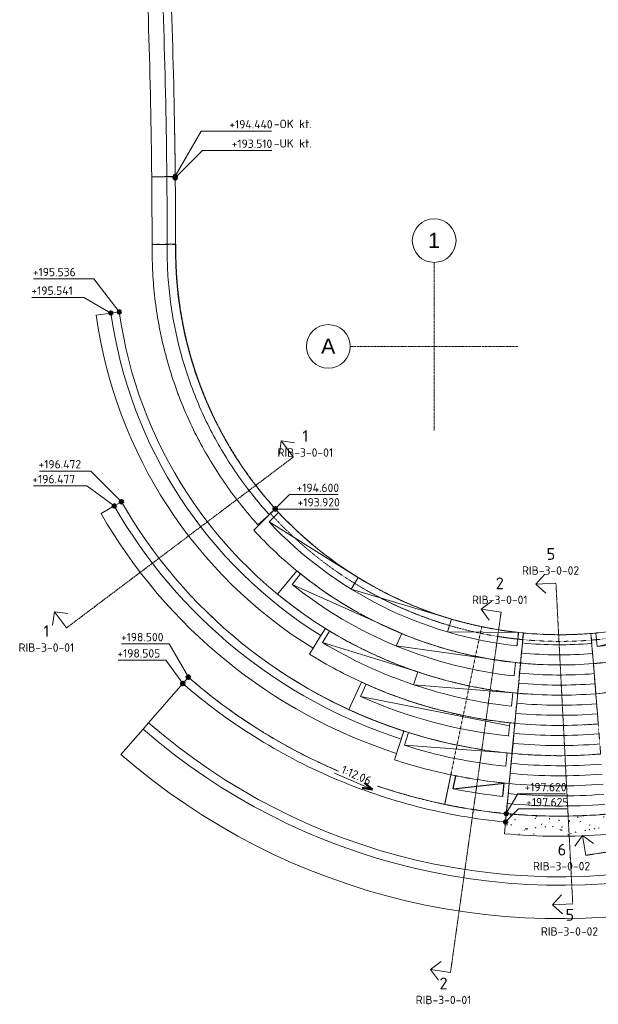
# Model space of a CAD drawing. Header units: millimetres. Extents: x -12328 to 66681, y -19579 to 54350.
# Tile 1 of 7: x -12328 to 4882, y -19579 to 9723. Entities that reach past the tile are written whole.
import ezdxf

# ---------------------------------------------------------------- set-up
doc = ezdxf.new("R2010")
doc.units = ezdxf.units.MM
for name, pattern in [('Center', [31, 6, -5, 15, -5]), ('Dash', [3, 1.5, -1.5]), ('Grid Line', [11, 6, -2, 1, -2]), ('Hidden', [2, 1, -1])]:
    doc.linetypes.add(name, pattern=pattern)
for name, color, linetype, lineweight in [('A-DETL', 90, 'Continuous', 18), ('A-FLOR', 192, 'Continuous', 9), ('A-FLOR-HDLN', 190, 'Hidden', 9), ('A-FLOR-PATT', 8, 'Continuous', 9), ('G-ANNO-DIMS', 111, 'Continuous', 9), ('G-ANNO-SYMB', 111, 'Continuous', 9), ('G-ANNO-TEXT', 231, 'Continuous', 9), ('S-FNDN', 32, 'Continuous', 9), ('S-FNDN-HDLN', 4, 'Hidden', 9), ('S-GRID', 1, 'Continuous', 9), ('S-GRID-IDEN', 1, 'Continuous', 9)]:
    doc.layers.add(name, color=color, linetype=linetype, lineweight=lineweight)
doc.styles.add('Arial', font='arial.ttf', dxfattribs={"height": 450})
doc.styles.add('ISOCPEUR', font='isocpeur.ttf', dxfattribs={"height": 250})
doc.styles.add('ISOCPEUR_B', font='txt', dxfattribs={"height": 350})

# ---------------------------------------------------------------- blocks, each defined once
blk = doc.blocks.new('FP_1-Oversiktsplan')
at = {"layer": 'A-FLOR-PATT'}
for p, q in [((2287, -13964), (2263, -13942)), ((2990, -14063), (3021, -14052)), ((3036, -13976), (3030, -14009)), ((3431, -14037), (3427, -14071)), ((4287, -14021), (4260, -14001)), ((4445, -13965), (4444, -13980)), ((5045, -13985), (5043, -14018)), ((2168, -14224), (2161, -14257)), ((2162, -14138), (2194, -14128)), ((2303, -14251), (2278, -14229)), ((2408, -14067), (2401, -14100)), ((2745, -14364), (2719, -14343)), ((2768, -14342), (2762, -14375)), ((3033, -14338), (3006, -14317)), ((3203, -14209), (3197, -14242)), ((3319, -14307), (3293, -14287)), ((3514, -14293), (3545, -14281)), ((3727, -14110), (3700, -14090)), ((3806, -14291), (3802, -14324)), ((4029, -14112), (4026, -14145)), ((4337, -14153), (4367, -14139)), ((4607, -14249), (4637, -14234)), ((4789, -14364), (4761, -14345)), ((4880, -14341), (4910, -14326)), ((2529, -14505), (2522, -14537)), ((2678, -14394), (2710, -14382)), ((2942, -14515), (2973, -14504)), ((3330, -14575), (3326, -14572)), ((3767, -14394), (3740, -14374)), ((3781, -14402), (3812, -14389)), ((3986, -14516), (3982, -14549)), ((4051, -14507), (4082, -14493)), ((4219, -14470), (4191, -14450)), ((4397, -14554), (4396, -14567)), ((4505, -14419), (4477, -14400)), ((4618, -14367), (4615, -14400))]:
    blk.add_line(p, q, dxfattribs=at)
blk = doc.blocks.new('Structural Foundations 10 - Structural Foundations 10-1035489-Oversiktsplan')
at = {"layer": 'S-FNDN'}
for p, q in [((-7691, 3041), (-7687, 3030)), ((-7687, 3030), (-7686, 3026)), ((-7608, -1437), (-7609, -1434)), ((-4726, -4830), (-4911, -4998)), ((-4722, -4840), (-4726, -4830)), ((-4907, -5009), (-5240, -5311)), ((-5239, -5315), (-4940, -5044)), ((-4911, -4998), (-4911, -4998)), ((-4911, -4998), (-4907, -5009)), ((-5240, -5311), (-5239, -5315))]:
    blk.add_line(p, q, dxfattribs=at)
at = {"layer": 'S-FNDN', "flags": 128}
for points in [[(-7188, -1275), (-7190, -1270), (-7192, -1266), (-7192, -1265)], [(-7192, -1265), (-7192, -1265), (-7192, -1265), (-7192, -1265)]]:
    blk.add_lwpolyline(points, dxfattribs=at)
at = {"layer": 'S-FNDN'}
for points, knots in [([(-8387, 3033), (-8389, 2909), (-8389, 2658), (-8377, 2280), (-8354, 1900), (-8318, 1521), (-8271, 1143), (-8211, 767), (-8140, 393), (-8030, -103), (-7863, -715), (-7617, -1436), (-7326, -2141), (-6991, -2825), (-6615, -3488), (-6197, -4126), (-5740, -4736), (-5411, -5123), (-5240, -5311)], [-0.999117, -0.999117, -0.999117, -0.999117, -0.9583333, -0.9166667, -0.875, -0.8333333, -0.7916667, -0.75, -0.7083333, -0.6666667, -0.5833333, -0.5, -0.4166667, -0.3333333, -0.25, -0.1666667, -0.0833333, 0, 0, 0, 0]), ([(-7941, 3041), (-7943, 2915), (-7943, 2661), (-7930, 2280), (-7905, 1898), (-7868, 1517), (-7818, 1138), (-7755, 760), (-7655, 260), (-7500, -359), (-7266, -1088), (-6984, -1800), (-6656, -2492), (-6284, -3161), (-5731, -4019), (-5254, -4620), (-4911, -4998)], [-0.9995253, -0.9995253, -0.9995253, -0.9995253, -0.9565217, -0.9130435, -0.8695652, -0.826087, -0.7826087, -0.7391304, -0.6956522, -0.6086957, -0.5217391, -0.4347826, -0.3478261, -0.2608696, -0.173913, 0, 0, 0, 0]), ([(-7691, 3041), (-7698, 2604), (-7671, 1948), (-7560, 1081), (-7434, 406), (-7260, -290), (-6954, -1241), (-6555, -2160), (-6070, -3033), (-5528, -3872), (-5061, -4460), (-4726, -4830)], [-1, -1, -1, -1, -0.847826, -0.771739, -0.695652, -0.608696, -0.521739, -0.347826, -0.26087, -0.173913, 0, 0, 0, 0])]:
    blk.add_open_spline(points, degree=3, knots=knots, dxfattribs=at)
for points in [[(-7686, 3026), (-7688, 2906), (-7688, 2785), (-7686, 2664)], [(-7685, 2633), (-7683, 2535), (-7680, 2437), (-7676, 2339)], [(-7670, 2211), (-7665, 2132), (-7660, 2053), (-7654, 1973)], [(-7643, 1840), (-7636, 1759), (-7628, 1678), (-7619, 1598)], [(-7604, 1463), (-7594, 1387), (-7585, 1311), (-7574, 1236)], [(-7551, 1084), (-7540, 1012), (-7528, 940), (-7516, 868)], [(-7488, 718), (-7474, 645), (-7460, 573), (-7445, 500)], [(-7411, 345), (-7396, 277), (-7380, 209), (-7364, 141)], [(-7323, -19), (-7306, -86), (-7288, -153), (-7270, -220)], [(-7222, -385), (-7204, -449), (-7185, -512), (-7165, -575)], [(-7110, -744), (-7090, -806), (-7069, -867), (-7048, -928)], [(-7189, -1273), (-7189, -1273), (-7188, -1274), (-7188, -1275)], [(-4915, -5000), (-4912, -5003), (-4909, -5006), (-4907, -5009)]]:
    blk.add_open_spline(points, degree=3, dxfattribs=at)
at = {"layer": 'S-FNDN-HDLN'}
for p, q in [((-8387, 3041), (-7941, 3034)), ((-7941, 3045), (-7694, 3041)), ((-4938, -5042), (-4720, -4845)), ((-4722, -4841), (-4722, -4840)), ((-4720, -4845), (-4722, -4841)), ((-4911, -4998), (-4911, -4998))]:
    blk.add_line(p, q, dxfattribs=at)
at = {"layer": 'S-FNDN-HDLN', "flags": 128}
blk.add_lwpolyline([(-7192, -1265), (-7192, -1265), (-7192, -1265), (-7192, -1265)], dxfattribs=at)
at = {"layer": 'S-FNDN-HDLN'}
for points in [[(-8387, 3041), (-8387, 3039), (-8387, 3036), (-8387, 3033)], [(-7941, 3045), (-7941, 3044), (-7941, 3043), (-7941, 3041)], [(-5402, -4425), (-5246, -4622), (-5084, -4813), (-4915, -5000)]]:
    blk.add_open_spline(points, degree=3, dxfattribs=at)
blk = doc.blocks.new('Structural Foundations 11 - Structural Foundations 11-1035794-Oversiktsplan')
at = {"layer": 'S-FNDN'}
for p, q in [((-8402, 5048), (-7952, 5053)), ((-7952, 5060), (-7702, 5063)), ((-7941, 3034), (-8391, 3033)), ((-8391, 3033), (-8391, 3031)), ((-8391, 3031), (-8387, 3031)), ((-7691, 3041), (-7941, 3041)), ((-7941, 3041), (-7941, 3041))]:
    blk.add_line(p, q, dxfattribs=at)
for points in [[(-8402, 5048), (-8395, 4377), (-8391, 3705), (-8391, 3033)], [(-7952, 5060), (-7945, 4387), (-7941, 3714), (-7941, 3041)], [(-7702, 5063), (-7695, 4389), (-7691, 3715), (-7691, 3041)]]:
    blk.add_open_spline(points, degree=3, dxfattribs=at)
at = {"layer": 'S-FNDN-HDLN'}
for p in [(-8387, 3031), (-7691, 3031)]:
    blk.add_line(p, (-7691, 3031), dxfattribs=at)
for points in [[(-8391, 3033), (-8391, 3032), (-8391, 3032), (-8391, 3031)], [(-7691, 3031), (-7691, 3031), (-7691, 3032), (-7691, 3032)]]:
    blk.add_open_spline(points, degree=3, dxfattribs=at)
blk = doc.blocks.new('Structural Foundations 12 - Structural Foundations 12-1035942-Oversiktsplan')
at = {"layer": 'S-FNDN'}
for p, q in [((-8675, 13830), (-8225, 13853)), ((-8226, 13861), (-7976, 13874)), ((-8225, 13853), (-8226, 13858)), ((-7793, 9470), (-7793, 9463)), ((-7702, 5055), (-7702, 5061)), ((-7702, 5052), (-7702, 5055))]:
    blk.add_line(p, q, dxfattribs=at)
for points in [[(-8675, 13830), (-8523, 10905), (-8432, 7977), (-8402, 5048)], [(-8226, 13861), (-8073, 10930), (-7982, 7995), (-7952, 5060)], [(-8225, 13853), (-8225, 13848), (-8225, 13844), (-8225, 13839)], [(-8224, 13832), (-8174, 12863), (-8130, 11894), (-8093, 10924)], [(-7976, 13874), (-7900, 12407), (-7839, 10939), (-7793, 9470)], [(-7793, 9470), (-7747, 8001), (-7717, 6532), (-7702, 5063)]]:
    blk.add_open_spline(points, degree=3, dxfattribs=at)
at = {"layer": 'S-FNDN-HDLN'}
for p, q in [((-7952, 5053), (-8402, 5048)), ((-8402, 5045), (-7702, 5052)), ((-8402, 5048), (-8402, 5045)), ((-7952, 5058), (-7952, 5053))]:
    blk.add_line(p, q, dxfattribs=at)
for points in [[(-8225, 13839), (-8225, 13837), (-8224, 13834), (-8224, 13832)], [(-8043, 9463), (-8043, 9462), (-8043, 9462), (-8043, 9462)], [(-7793, 9470), (-7793, 9470), (-7793, 9470), (-7793, 9470)], [(-7752, 7990), (-7740, 7502), (-7730, 7013), (-7722, 6524)], [(-7722, 6522), (-7713, 6032), (-7707, 5542), (-7702, 5052)], [(-8402, 5048), (-8402, 5048), (-8402, 5048), (-8402, 5048)], [(-8402, 5048), (-8402, 5047), (-8402, 5046), (-8402, 5045)]]:
    blk.add_open_spline(points, degree=3, dxfattribs=at)
blk = doc.blocks.new('Grid - M_Grid Head - Circle-11575-Oversiktsplan')
at = {"layer": 'S-GRID-IDEN'}
blk.add_circle((0, 0), 6.5, dxfattribs=at)
blk = doc.blocks.new('Section - Snittpil-90992-Oversiktsplan')
at = {"layer": 'G-ANNO-SYMB'}
for q in [(-2.83, 3.17), (0, 0), (2.83, 3.17)]:
    blk.add_line((0, 6), q, dxfattribs=at)

msp = doc.modelspace()

# ---------------------------------------------------------------- hatches: boundary and pattern name
at = {"layer": 'G-ANNO-DIMS', "lineweight": 50}
h = msp.add_hatch(color=256, dxfattribs=at)
edge = h.paths.add_edge_path()
edge.add_arc((-7702, 5063), 50, 0, 360)
h = msp.add_hatch(color=256, dxfattribs=at)
edge = h.paths.add_edge_path()
edge.add_arc((-7702, 5017), 50, 0, 360)
h = msp.add_hatch(color=256, dxfattribs=at)
edge = h.paths.add_edge_path()
edge.add_arc((-9613, 992), 50, 0, 360)
h = msp.add_hatch(color=256, dxfattribs=at)
edge = h.paths.add_edge_path()
edge.add_arc((-9365, 1026), 50, 0, 360)
h = msp.add_hatch(color=256, dxfattribs=at)
edge = h.paths.add_edge_path()
edge.add_arc((-9300, -4624), 50, 0, 360)
h = msp.add_hatch(color=256, dxfattribs=at)
edge = h.paths.add_edge_path()
edge.add_arc((-9517, -4748), 50, 0, 360)
h = msp.add_hatch(color=256, dxfattribs=at)
edge = h.paths.add_edge_path()
edge.add_arc((-4729, -4833), 50, 0, 360)
h = msp.add_hatch(color=256, dxfattribs=at)
edge = h.paths.add_edge_path()
edge.add_arc((-4722, -4841), 50, 0, 360)
h = msp.add_hatch(color=256, dxfattribs=at)
edge = h.paths.add_edge_path()
edge.add_arc((-7312, -9843), 50, 0, 360)
h = msp.add_hatch(color=256, dxfattribs=at)
edge = h.paths.add_edge_path()
edge.add_arc((-7476, -10032), 50, 0, 360)
h = msp.add_hatch(color=256, dxfattribs=at)
edge = h.paths.add_edge_path()
edge.add_arc((2146, -13904), 50, 0, 360)
h = msp.add_hatch(color=256, dxfattribs=at)
edge = h.paths.add_edge_path()
edge.add_arc((2123, -14153), 50, 0, 360)

# ---------------------------------------------------------------- linework, layer by layer
at = {"layer": 'A-DETL', "linetype": 'Dash', "lineweight": 25}
for p, q in [((-7941, 3034), (-8021, 3034)), ((2469, -8911), (2512, -8514)), ((2215, -11591), (2214, -11600))]:
    msp.add_line(p, q, dxfattribs=at)
at = {"layer": 'A-DETL'}
for p, q in [((-4627, -4943), (-4908, -5224)), ((-4908, -5224), (-2327, -6838)), ((-3973, -6773), (-4227, -7082)), ((-2256, -6882), (-2466, -7223)), ((-4227, -7082), (-964, -8548)), ((-2466, -7223), (458, -8099)), ((4845, -8928), (10150, -7704)), ((512, -8115), (399, -8499)), ((-3109, -8472), (-3320, -8812)), ((-964, -8548), (-1131, -8911)), ((399, -8499), (2512, -8514)), ((2512, -8514), (2499, -8512)), ((4813, -8532), (4845, -8928)), ((-3320, -8812), (-487, -9687)), ((-1131, -8911), (2415, -9409)), ((2469, -8911), (2449, -8909)), ((2415, -9409), (2384, -9807)), ((-487, -9687), (-615, -10067)), ((-2025, -10052), (-2192, -10415)), ((-615, -10067), (2337, -10305)), ((-2192, -10415), (2243, -11290)), ((2299, -10705), (2337, -10305)), ((2252, -11201), (2214, -11600)), ((-760, -11493), (-883, -11870)), ((-883, -11870), (2167, -12097)), ((2167, -12097), (2129, -12493))]:
    msp.add_line(p, q, dxfattribs=at)
at = {"layer": 'A-DETL', "lineweight": 25}
for p, q in [((567, -13170), (644, -12778)), ((567, -13170), (2086, -12995)), ((2045, -13392), (2086, -12995))]:
    msp.add_line(p, q, dxfattribs=at)
at = {"layer": 'A-DETL'}
for centre, radius, start, end in [((3747, 2876), 11457, 223.0389, 263.8141), ((3740, 2856), 11836, 223.0556, 263.8343), ((3747, 2879), 12760, 231.3221, 263.8659), ((3739, 2867), 11847, 275.3586, 282.7707), ((3749, 2888), 13670, 238.8624, 263.9116), ((3572, 2349), 14006, 245.6982, 264.4418), ((3633, 2356), 14926, 252.391, 264.2203), ((3681, 2526), 16002, 258.7794, 264.1322)]:
    msp.add_arc(centre, radius, start, end, dxfattribs=at)
at = {"layer": 'A-DETL', "linetype": 'Dash', "lineweight": 25}
msp.add_open_spline([(-7691, 3041), (-7698, 2604), (-7671, 1948), (-7560, 1081), (-7434, 406), (-7260, -290), (-6954, -1241), (-6555, -2160), (-6070, -3033), (-5528, -3872), (-5061, -4460), (-4726, -4830)], degree=3, knots=[-1, -1, -1, -1, -0.847826, -0.771739, -0.695652, -0.608696, -0.521739, -0.347826, -0.26087, -0.173913, 0, 0, 0, 0], dxfattribs=at)
at = {"layer": 'A-DETL'}
msp.add_open_spline([(-7691, 3041), (-7698, 2604), (-7671, 1948), (-7560, 1081), (-7434, 406), (-7260, -290), (-6954, -1241), (-6555, -2160), (-6070, -3033), (-5528, -3872), (-5061, -4460), (-4726, -4830)], degree=3, knots=[-1, -1, -1, -1, -0.847826, -0.771739, -0.695652, -0.608696, -0.521739, -0.347826, -0.26087, -0.173913, 0, 0, 0, 0], dxfattribs=at)
at = {"layer": 'A-FLOR'}
for p, q in [((-9613, 992), (-10059, 929)), ((-9613, 992), (-9365, 1026)), ((-9517, -4748), (-9300, -4624)), ((-9517, -4748), (-9908, -4972)), ((-5364, -5468), (-4729, -4833)), ((-4658, -7371), (-4089, -6678)), ((-3235, -8392), (-3367, -8605)), ((1630, -8383), (1496, -8357)), ((1964, -8441), (1858, -8424)), ((2307, -8490), (2233, -8480)), ((-3711, -9158), (-3368, -8605)), ((2656, -8529), (2570, -9424)), ((2628, -8827), (2649, -8604)), ((2723, -8535), (2655, -8529)), ((3041, -8558), (2989, -8555)), ((3353, -8573), (3324, -8572)), ((4712, -9141), (4664, -8545)), ((2599, -9126), (2628, -8827)), ((2570, -9424), (2599, -9126)), ((4712, -9141), (4736, -9440)), ((2570, -9424), (2485, -10320)), ((4809, -10336), (4736, -9440)), ((-7476, -10032), (-7312, -9843)), ((2514, -10022), (2543, -9723)), ((-7476, -10032), (-8494, -11201)), ((-2537, -10805), (-2162, -9989)), ((2485, -10320), (2514, -10022)), ((4785, -10038), (4809, -10336)), ((2485, -10320), (2429, -10918)), ((2458, -10619), (2486, -10320)), ((4858, -10935), (4809, -10336)), ((2429, -10918), (2458, -10619)), ((2400, -11216), (2429, -10918)), ((4858, -10935), (4882, -11233)), ((-8658, -11389), (-9315, -12143)), ((-8658, -11389), (-8494, -11201)), ((2400, -11216), (2315, -12112)), ((2373, -11515), (2401, -11216)), ((-1181, -12303), (-903, -11446)), ((-902, -11446), (-980, -11685)), ((2345, -11814), (2373, -11515)), ((2316, -12112), (2345, -11814)), ((2316, -12112), (2233, -13008)), ((313, -13628), (498, -12749)), ((496, -12748), (318, -13603)), ((2231, -13008), (2260, -12710)), ((2231, -13009), (2147, -13904)), ((871, -13734), (871, -13734)), ((2146, -13904), (2175, -13606)), ((2146, -13904), (2123, -14153)), ((2090, -14502), (2123, -14153))]:
    msp.add_line(p, q, dxfattribs=at)
for centre, radius, start, end in [((3758, 2866), 13951, 187.9787, 238.1537), ((3749, 2857), 13492, 187.9469, 238.1656), ((3745, 2855), 13237, 187.9422, 238.1768), ((3736, 2845), 15025, 209.8084, 252.0166), ((3731, 2836), 15716, 209.7919, 252.024), ((3749, 2857), 15292, 209.8234, 251.9852), ((3751, 2884), 11465, 222.3039, 264.5206), ((3741, 2858), 12338, 222.4411, 231.1831), ((3741, 2860), 12340, 230.6164, 264.5567), ((3741, 2858), 12338, 231.9384, 232.9831), ((3741, 2858), 12338, 233.7605, 234.7827), ((3741, 2858), 12338, 235.581, 236.5821), ((3741, 2858), 12338, 237.4001, 238.381), ((3741, 2858), 12338, 239.2179, 240.1794), ((3741, 2858), 12338, 241.0346, 241.9772), ((3741, 2858), 12338, 242.8503, 243.7743), ((3736, 2855), 13234, 238.2072, 238.5574), ((3736, 2852), 13232, 238.2019, 264.5752), ((3741, 2858), 12338, 244.665, 245.5706), ((3741, 2858), 12338, 246.4789, 247.3656), ((3751, 2884), 11465, 274.5683, 282.6986), ((3736, 2855), 13234, 239.6202, 240.3031), ((3736, 2855), 13234, 241.3453, 242.046), ((3741, 2858), 12338, 248.292, 249.159), ((3741, 2858), 12338, 250.1044, 250.9502), ((3753, 3250), 11830, 264.676, 274.4129), ((3749, 2904), 11484, 271.113, 271.2819), ((3749, 2904), 11484, 272.5756, 273.1573), ((3749, 2904), 11484, 274.0586, 275.1069), ((3736, 2855), 13234, 243.0706, 243.7866), ((3741, 2858), 12338, 251.9161, 252.7382), ((3741, 2858), 12338, 253.7273, 254.5212), ((3742, 2952), 11831, 264.5941, 274.5839), ((3735, 2846), 14126, 238.189, 245.7574), ((3736, 2855), 13234, 244.7962, 245.5253), ((3736, 2855), 13234, 246.522, 247.2624), ((3741, 2858), 12338, 255.5379, 256.296), ((3741, 2858), 12338, 257.3481, 258.0555), ((3741, 2858), 12338, 259.1578, 259.7813), ((3741, 2858), 12338, 260.967, 261.4059), ((3741, 2921), 12100, 264.5854, 274.6043), ((3741, 2860), 12340, 274.6253, 282.7627), ((3736, 2855), 13234, 248.2484, 248.9981), ((3736, 2855), 13234, 249.9753, 250.7326), ((3742, 2932), 12412, 264.586, 267.2954), ((3741, 2950), 12430, 264.5964, 274.5925), ((3728, 2824), 16803, 229.5416, 230.4881), ((3736, 2855), 13234, 251.7032, 252.4662), ((3736, 2855), 13234, 253.4323, 254.1988), ((3736, 2855), 13234, 255.1635, 255.9307), ((3741, 2942), 12722, 264.5937, 274.5951), ((3735, 2843), 14122, 245.3179, 264.5751), ((3735, 2846), 14126, 246.7384, 247.3951), ((3736, 2855), 13234, 256.8981, 257.6619), ((3736, 2855), 13234, 258.639, 259.3924), ((3736, 2855), 13234, 260.3939, 261.1225), ((3741, 2939), 13019, 264.5887, 274.5967), ((3736, 2852), 13232, 274.6501, 283.1351), ((3736, 2855), 13234, 274.6487, 278.0139), ((3728, 2824), 16803, 231.1184, 232.0546), ((3728, 2824), 16803, 232.6879, 233.6217), ((3735, 2846), 14126, 248.3553, 249.0337), ((3735, 2846), 14126, 249.9735, 250.6734), ((3736, 2855), 13234, 262.1903, 262.8521), ((3736, 2855), 13234, 264.2733, 264.5758), ((3737, 2839), 13219, 264.5682, 265.91), ((3736, 2852), 13231, 264.5781, 274.6502), ((3737, 2839), 13219, 266.2508, 266.4403), ((3728, 2824), 16803, 234.243, 235.1898), ((3735, 2818), 14998, 245.2788, 264.3122), ((3735, 2846), 14126, 251.5927, 252.3148), ((3735, 2846), 14126, 253.2129, 253.9584), ((3735, 2846), 14126, 254.834, 255.6057), ((3741, 2921), 13600, 264.5876, 274.6089), ((3728, 2824), 16803, 235.7954, 236.7581), ((3735, 2846), 14126, 256.4559, 257.2589), ((3735, 2846), 14126, 258.0785, 258.9233), ((3735, 2846), 14126, 259.7019, 260.6124), ((3735, 2846), 14126, 261.3258, 262.3771), ((3741, 2921), 13900, 264.5843, 274.61), ((3749, 2857), 18892, 228.9464, 284.4689), ((3749, 2857), 18642, 228.9464, 284.4933), ((3728, 2824), 16803, 237.3583, 238.3248), ((3735, 2846), 14126, 262.9503, 264.577), ((3735, 2768), 14048, 264.5512, 274.6824), ((3735, 2756), 14036, 272.9982, 274.6889), ((3728, 2824), 16803, 238.9383, 239.8892), ((3724, 2795), 14973, 252.002, 264.6058), ((3737, 2841), 14420, 264.574, 274.6537), ((3728, 2824), 16803, 240.5245, 241.4536), ((3736, 2838), 14717, 264.573, 274.6553), ((3727, 2823), 19852, 228.9301, 284.4654), ((3728, 2824), 16803, 242.1026, 243.0193), ((3728, 2824), 16803, 243.6707, 244.5863), ((3696, 2697), 15774, 251.9881, 258.3051), ((3740, 2952), 15132, 264.6012, 274.5955), ((3736, 2855), 15034, 270.8963, 274.6533), ((3728, 2824), 16803, 245.2348, 246.1531), ((3741, 2921), 15400, 264.5893, 274.6021), ((3728, 2824), 16803, 246.8045, 247.7174), ((3728, 2824), 16803, 248.3835, 249.2794), ((3737, 2922), 16002, 258.3226, 264.6024), ((3741, 2921), 15700, 264.5876, 274.6027), ((3728, 2824), 16803, 249.9645, 250.8414), ((3728, 2824), 16803, 251.5405, 252.4049), ((3696, 2697), 15774, 262.0238, 264.6723), ((3741, 2921), 16000, 264.5876, 274.6007), ((3728, 2824), 16803, 253.1107, 253.9696), ((3728, 2824), 16803, 254.6789, 255.5335), ((3741, 2921), 16300, 264.5879, 274.601), ((3728, 2824), 16803, 256.2514, 257.0944), ((3728, 2824), 16803, 257.8289, 258.2745), ((3725, 2814), 16793, 258.355, 258.6006), ((3725, 2814), 16793, 259.7923, 260.2335), ((3741, 2921), 16600, 264.5876, 274.6012), ((3725, 2814), 16793, 261.2492, 261.7166), ((3725, 2814), 16793, 262.7649, 263.1637), ((3740, 2922), 16901, 264.5887, 274.6013), ((3739, 2888), 17468, 264.5817, 274.6143)]:
    msp.add_arc(centre, radius, start, end, dxfattribs=at)
for points in [[(-7312, -9843), (-6655, -10416), (-5251, -11459), (-2928, -12679), (-444, -13523), (1278, -13822), (2146, -13904)], [(2123, -14153), (1242, -14069), (-506, -13765), (-3027, -12908), (-5384, -11671), (-6809, -10613), (-7476, -10032)]]:
    msp.add_open_spline(points, degree=3, dxfattribs=at)
at = {"layer": 'A-FLOR-HDLN'}
for p, q in [((-9461, -4716), (-9517, -4748)), ((-4661, -7374), (-4658, -7371)), ((-3368, -8605), (-3237, -8393)), ((-3237, -8393), (-3236, -8394)), ((1413, -8340), (496, -12748)), ((1472, -8352), (1413, -8340)), ((1490, -8356), (1478, -8353)), ((1645, -8386), (1636, -8384)), ((1722, -8400), (1651, -8387)), ((1831, -8419), (1722, -8400)), ((1849, -8422), (1840, -8421)), ((1973, -8442), (1969, -8442)), ((2032, -8452), (1977, -8443)), ((2203, -8476), (2032, -8452)), ((2219, -8478), (2217, -8478)), ((2343, -8494), (2314, -8491)), ((2636, -8527), (2343, -8494)), ((-3604, -8985), (-3367, -8605)), ((2149, -13904), (2642, -8679)), ((2650, -8528), (2151, -13857)), ((2651, -8528), (2650, -8528)), ((2985, -8555), (2942, -8552)), ((2986, -8555), (2985, -8555)), ((3321, -8572), (3298, -8571)), ((3321, -8572), (3321, -8572)), ((4665, -8545), (4687, -8828)), ((4952, -12131), (4673, -8655)), ((-3604, -8985), (-3604, -8985)), ((1035, -9180), (1014, -9175)), ((1417, -9259), (1400, -9256)), ((1800, -9326), (1788, -9325)), ((2186, -9382), (2179, -9381)), ((2555, -9582), (2570, -9424)), ((-7393, -9936), (-7476, -10032)), ((2543, -9723), (2542, -9723)), ((-6959, -10142), (-6960, -10142)), ((1321, -10157), (1304, -10154)), ((1707, -10223), (1698, -10221)), ((-6598, -10432), (-6601, -10429)), ((2096, -10277), (2093, -10277)), ((-6229, -10711), (-6235, -10707)), ((-5853, -10980), (-5861, -10974)), ((814, -10974), (794, -10970)), ((1206, -11051), (1192, -11049)), ((1601, -11117), (1593, -11116)), ((-5469, -11238), (-5480, -11231)), ((1998, -11172), (1996, -11172)), ((2401, -11216), (2400, -11216)), ((4055, -11276), (4055, -11276)), ((-5079, -11486), (-5092, -11478)), ((-4681, -11723), (-4698, -11713)), ((-988, -11707), (-903, -11446)), ((-4278, -11949), (-4298, -11938)), ((-3868, -12164), (-3892, -12152)), ((2288, -12411), (2316, -12117)), ((-3453, -12367), (-3479, -12355)), ((2260, -12710), (2288, -12411)), ((2288, -12411), (2288, -12411)), ((506, -12750), (502, -12750)), ((935, -12833), (929, -12832)), ((1361, -12903), (1351, -12901)), ((1366, -12903), (1365, -12903)), ((2203, -13307), (2217, -13163)), ((2231, -13009), (2231, -13008)), ((2175, -13606), (2203, -13307)), ((313, -13628), (313, -13628)), ((331, -13632), (313, -13628)), ((2123, -14153), (2138, -13997)), ((2461, -13931), (2432, -13929)), ((2694, -13947), (2675, -13946)), ((2876, -13957), (2865, -13957)), ((3163, -13969), (3157, -13969)), ((3299, -13973), (3298, -13973)), ((3725, -13979), (3710, -13979))]:
    msp.add_line(p, q, dxfattribs=at)
at = {"layer": 'A-FLOR-HDLN', "flags": 128}
for points in [[(2147, -13904), (2567, -13938), (2988, -13963), (3410, -13976), (3517, -13978)], [(4134, -13975), (4254, -13972), (4545, -13960)], [(4674, -13954), (4676, -13954), (4812, -13946)]]:
    msp.add_lwpolyline(points, dxfattribs=at)
at = {"layer": 'A-FLOR-HDLN'}
for centre, radius, start, end in [((3731, 2836), 15016, 210.4119, 252.026), ((3736, 2861), 11639, 222.3135, 282.7916), ((3747, 2876), 11457, 223.2312, 263.5933), ((3741, 2858), 12338, 231.215, 231.5967), ((3741, 2858), 12338, 231.5967, 231.912), ((3741, 2858), 12338, 233.0168, 233.4278), ((3741, 2858), 12338, 233.4278, 233.7353), ((3741, 2858), 12338, 234.8185, 235.2589), ((3741, 2858), 12338, 235.2589, 235.5569), ((3736, 2855), 13234, 230.6172, 237.4089), ((3741, 2858), 12338, 236.6201, 237.09), ((3741, 2858), 12338, 237.09, 237.3769), ((3741, 2858), 12338, 238.4216, 238.9212), ((3741, 2858), 12338, 238.9212, 239.1956), ((3741, 2858), 12338, 240.2231, 240.7523), ((3741, 2858), 12338, 240.7523, 241.0131), ((3741, 2858), 12338, 242.0244, 242.5834), ((3741, 2858), 12338, 242.5834, 242.8295), ((3736, 2855), 13234, 237.4089, 238.2069), ((3736, 2855), 13234, 238.5874, 239.1068), ((3741, 2858), 12338, 243.8256, 244.4145), ((3741, 2858), 12338, 244.4145, 244.6449), ((3741, 2858), 12338, 245.6267, 246.2456), ((3741, 2858), 12338, 246.2456, 246.4595), ((3736, 2855), 13234, 239.1068, 239.5922), ((3736, 2855), 13234, 240.331, 240.8047), ((3736, 2855), 13234, 240.8047, 241.3152), ((3741, 2858), 12338, 247.4276, 248.0768), ((3741, 2858), 12338, 248.0768, 248.2732), ((3741, 2858), 12338, 249.2284, 249.9079), ((3741, 2858), 12338, 249.9079, 250.0862), ((3749, 2904), 11484, 264.8575, 269.9803), ((3749, 2904), 11484, 269.9803, 271.0594), ((3749, 2904), 11484, 271.3078, 271.795), ((3749, 2904), 11484, 271.795, 272.5362), ((3749, 2904), 11484, 273.1887, 273.6096), ((3749, 2904), 11484, 273.6096, 274.0274), ((3749, 2904), 11484, 275.1397, 275.4242), ((3749, 2904), 11484, 275.4242, 275.6831), ((3736, 2855), 13234, 242.0721, 242.5027), ((3736, 2855), 13234, 242.5027, 243.0381), ((3736, 2855), 13234, 243.8112, 244.2006), ((3736, 2855), 13234, 244.2006, 244.7608), ((3741, 2858), 12338, 251.0288, 251.739), ((3741, 2858), 12338, 251.739, 251.8985), ((3741, 2858), 12338, 252.8289, 253.5701), ((3741, 2858), 12338, 253.5701, 253.7102), ((3741, 2858), 12338, 254.6285, 255.4012), ((3741, 2858), 12338, 255.4012, 255.5213), ((3736, 2855), 13234, 245.5485, 245.8985), ((3736, 2855), 13234, 245.8985, 246.4833), ((3736, 2855), 13234, 247.2843, 247.5965), ((3741, 2858), 12338, 256.4271, 257.2324), ((3741, 2858), 12338, 258.2241, 259.0635), ((3741, 2858), 12338, 260.0174, 260.8946), ((3741, 2858), 12338, 261.7999, 262.7257), ((3736, 2855), 13234, 247.5965, 248.2056), ((3736, 2855), 13234, 249.0189, 249.2944), ((3736, 2855), 13234, 249.2944, 249.9275), ((3736, 2855), 13234, 250.7524, 250.9923), ((3736, 2855), 13234, 250.9923, 251.649), ((3741, 2858), 12338, 263.5054, 264.5563), ((3736, 2855), 13234, 252.485, 252.6903), ((3736, 2855), 13234, 252.6903, 253.3698), ((3736, 2855), 13234, 254.2168, 254.3882), ((3736, 2855), 13234, 254.3882, 255.0897), ((3728, 2824), 16803, 230.5046, 230.6513), ((3735, 2846), 14126, 245.8027, 246.4352), ((3735, 2846), 14126, 246.4352, 246.7182), ((3735, 2846), 14126, 247.4447, 248.0845), ((3736, 2855), 13234, 255.9479, 256.0861), ((3736, 2855), 13234, 256.0861, 256.8079), ((3736, 2855), 13234, 257.6784, 257.7841), ((3736, 2855), 13234, 257.7841, 258.5231), ((3736, 2855), 13234, 259.482, 260.2318), ((3736, 2855), 13234, 261.1799, 261.9208), ((3728, 2824), 16803, 232.082, 232.4052), ((3735, 2846), 14126, 248.0845, 248.3359), ((3735, 2846), 14126, 249.0885, 249.7337), ((3735, 2846), 14126, 249.7337, 249.9547), ((3735, 2846), 14126, 250.7347, 251.383), ((3735, 2846), 14126, 251.383, 251.5746), ((3736, 2855), 13234, 262.8779, 263.4748), ((3728, 2824), 16803, 233.6594, 234.041), ((3735, 2846), 14126, 252.3843, 253.0322), ((3735, 2846), 14126, 253.0322, 253.1954), ((3735, 2846), 14126, 254.0387, 254.6815), ((3735, 2846), 14126, 254.6815, 254.8171), ((3728, 2824), 16803, 235.2368, 235.6374), ((3735, 2846), 14126, 255.7007, 256.3307), ((3735, 2846), 14126, 256.3307, 256.4395), ((3735, 2846), 14126, 257.3752, 257.98), ((3735, 2846), 14126, 259.0733, 259.6292), ((3735, 2846), 14126, 260.8234, 261.2785), ((3728, 2824), 16803, 236.8141, 237.2271), ((3735, 2846), 14126, 262.7327, 262.9277), ((3728, 2824), 16803, 238.3915, 238.8257), ((3728, 2824), 16803, 239.9689, 240.4269), ((3728, 2824), 16803, 241.5463, 242.0168), ((3728, 2824), 16803, 243.1237, 243.5943), ((3736, 2855), 15034, 265.3945, 269.6089), ((3728, 2824), 16803, 244.7011, 245.1656), ((3728, 2824), 16803, 246.1683, 246.2784), ((3728, 2824), 16803, 246.2784, 246.7408), ((3728, 2824), 16803, 247.7329, 247.8558), ((3728, 2824), 16803, 247.8558, 248.3245), ((3696, 2697), 15774, 258.3327, 259.5786), ((3696, 2697), 15774, 259.9189, 260.8512), ((3728, 2824), 16803, 249.2952, 249.4332), ((3728, 2824), 16803, 249.4332, 249.91), ((3728, 2824), 16803, 250.8576, 251.0106), ((3728, 2824), 16803, 251.0106, 251.4899), ((3696, 2697), 15774, 261.505, 261.6158), ((3728, 2824), 16803, 252.4215, 252.588), ((3728, 2824), 16803, 252.588, 253.0634), ((3728, 2824), 16803, 253.9865, 254.1654), ((3728, 2824), 16803, 254.1654, 254.6345), ((3728, 2824), 16803, 255.5508, 255.7427), ((3728, 2824), 16803, 255.7427, 256.2094), ((3728, 2824), 16803, 257.1121, 257.3201), ((3728, 2824), 16803, 257.3201, 257.7891), ((3728, 2824), 16803, 258.2747, 258.6533), ((3725, 2814), 16793, 258.6732, 259.5419), ((3728, 2824), 16803, 258.6835, 258.8975), ((3728, 2824), 16803, 258.8975, 259.1178), ((3728, 2824), 16803, 259.1435, 259.3688), ((3728, 2824), 16803, 259.4066, 260.1705), ((3725, 2814), 16793, 259.5419, 259.773), ((3728, 2824), 16803, 260.2309, 260.4749), ((3725, 2814), 16793, 260.2687, 260.8079), ((3728, 2824), 16803, 260.4749, 260.5933), ((3728, 2824), 16803, 260.6124, 260.9454), ((3725, 2814), 16793, 260.8079, 261.2222), ((3728, 2824), 16803, 260.9813, 261.7723), ((3725, 2814), 16793, 261.7397, 262.0739), ((3728, 2824), 16803, 261.7914, 261.9823), ((3728, 2824), 16803, 262.0613, 262.5189), ((3725, 2814), 16793, 262.0739, 262.7201), ((3728, 2824), 16803, 262.553, 263.3328), ((3725, 2814), 16793, 263.1809, 263.3399), ((3725, 2814), 16793, 263.3399, 264.5617), ((3728, 2824), 16803, 263.3524, 263.4989), ((3728, 2824), 16803, 263.5183, 263.6297), ((3728, 2824), 16803, 263.6297, 263.9183), ((3728, 2824), 16803, 263.9627, 264.0921), ((3728, 2824), 16803, 264.1248, 264.7877), ((3728, 2824), 16803, 264.8104, 264.9177), ((3728, 2824), 16803, 264.9434, 265.207), ((3728, 2824), 16803, 265.207, 265.5444), ((3728, 2824), 16803, 265.7019, 266.3808), ((3728, 2824), 16803, 266.5017, 266.7844), ((3728, 2824), 16803, 266.7844, 267.0333), ((3728, 2824), 16803, 267.1177, 268.0211), ((3728, 2824), 16803, 268.1073, 268.3618), ((3728, 2824), 16803, 268.3618, 268.5137), ((3728, 2824), 16803, 268.5562, 269.7542), ((3728, 2824), 16803, 269.81, 269.9392), ((3728, 2824), 16803, 270.0091, 271.5166), ((3728, 2824), 16803, 271.5166, 274.6713)]:
    msp.add_arc(centre, radius, start, end, dxfattribs=at)
msp.add_open_spline([(5529, -9350), (5266, -9388), (5001, -9418), (4736, -9440)], degree=3, dxfattribs=at)
at = {"layer": 'G-ANNO-DIMS'}
for p, q in [((-7702, 5063), (-6926, 6407)), ((-6926, 6407), (-4834, 6407)), ((-7702, 5017), (-6889, 5829)), ((-6889, 5829), (-4826, 5829)), ((-10123, 2010), (-11914, 2010)), ((-9365, 1026), (-10123, 2010)), ((-10419, 1457), (-11970, 1457)), ((-9613, 992), (-10419, 1457)), ((-10215, -3709), (-11734, -3709)), ((-9300, -4624), (-10215, -3709)), ((-10334, -4151), (-11916, -4151)), ((-9517, -4748), (-10334, -4151)), ((-4729, -4833), (-4305, -4409)), ((-4305, -4409), (-2858, -4409)), ((-4722, -4841), (-4246, -4841)), ((-4246, -4841), (-2840, -4841)), ((-7884, -8852), (-9296, -8852)), ((-7312, -9843), (-7884, -8852)), ((-7981, -9338), (-9402, -9338)), ((-7476, -10032), (-7981, -9338)), ((2146, -13904), (2486, -13317)), ((2486, -13317), (3910, -13317)), ((2123, -14153), (2511, -13766)), ((2511, -13766), (3958, -13766))]:
    msp.add_line(p, q, dxfattribs=at)
at = {"layer": 'G-ANNO-DIMS', "lineweight": 50}
for centre in [(-7702, 5063), (-7702, 5017), (-9613, 992), (-9365, 1026), (-9300, -4624), (-9517, -4748), (-4729, -4833), (-4722, -4841), (-7312, -9843), (-7476, -10032), (2146, -13904), (2123, -14153)]:
    msp.add_circle(centre, 50, dxfattribs=at)
at = {"layer": 'G-ANNO-SYMB', "linetype": 'Center'}
for p, q in [((-4188, -3292), (-10931, -8374)), ((3622, -7041), (4122, -16584)), ((1992, -7908), (486, -18628)), ((4510, -15146), (9990, -14279))]:
    msp.add_line(p, q, dxfattribs=at)
at = {"layer": 'S-GRID', "linetype": 'Grid Line'}
for p, q in [((0, -2500), (0, 2500)), ((2500, 0), (-2500, 0))]:
    msp.add_line(p, q, dxfattribs=at)

# ---------------------------------------------------------------- block references
at = {"layer": 'A-FLOR'}
msp.add_blockref('FP_1-Oversiktsplan', (0, 0), dxfattribs=at)
at = {"layer": 'G-ANNO-SYMB', "extrusion": (0, 0, -1)}
for p, xscale, yscale, zscale, rotation in [((4188, -3292), 99.99999999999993, 99.99999999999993, 99.99999999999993, 322.999999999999), ((-3622, -7041), 99.99999999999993, 99.99999999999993, 99.99999999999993, 267.0000000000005), ((-1992, -7908), 99.99999999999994, 99.99999999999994, 99.99999999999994, 278.0000000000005)]:
    msp.add_blockref('Section - Snittpil-90992-Oversiktsplan', p, dxfattribs=dict(at, xscale=xscale, yscale=yscale, zscale=zscale, rotation=rotation))
at = {"layer": 'G-ANNO-SYMB', "xscale": 99.99999999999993, "yscale": 99.99999999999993, "zscale": 99.99999999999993}
for p, rotation in [((-10931, -8374), 37.00000000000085), ((4510, -15146), 9.000000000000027), ((4122, -16584), 92.99999999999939), ((486, -18628), 81.99999999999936)]:
    msp.add_blockref('Section - Snittpil-90992-Oversiktsplan', p, dxfattribs=dict(at, rotation=rotation))
at = {"layer": 'S-FNDN-HDLN'}
for name in ['Structural Foundations 12 - Structural Foundations 12-1035942-Oversiktsplan', 'Structural Foundations 11 - Structural Foundations 11-1035794-Oversiktsplan', 'Structural Foundations 10 - Structural Foundations 10-1035489-Oversiktsplan']:
    msp.add_blockref(name, (0, 0), dxfattribs=at)
at = {"layer": 'S-GRID-IDEN', "xscale": 99.99999999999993, "yscale": 99.99999999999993, "zscale": 99.99999999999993}
msp.add_blockref('Grid - M_Grid Head - Circle-11575-Oversiktsplan', (0, 3150), dxfattribs=at)
at = {"layer": 'S-GRID-IDEN', "xscale": 99.99999999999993, "yscale": 99.99999999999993, "zscale": 99.99999999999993, "rotation": 89.99999999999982}
msp.add_blockref('Grid - M_Grid Head - Circle-11575-Oversiktsplan', (-3150, 0), dxfattribs=at)

# ---------------------------------------------------------------- texts
at = {"layer": 'G-ANNO-DIMS', "char_height": 250, "attachment_point": 1, "line_spacing_factor": 1.149209, "style": 'ISOCPEUR'}
for s, insert, width in [('+194.440', (-6094, 6734), 1583.51), ('+193.510', (-6023, 6156), 1434.12), ('+195.536', (-11937, 2337), 1493.87), ('+195.541', (-11980, 1784), 1464), ('+196.472', (-11769, -3383), 1523.75), ('+196.477', (-11951, -3824), 1523.75), ('+194.600', (-4093, -4083), 1523.75), ('+193.920', (-4062, -4514), 1493.87), ('+198.500', (-9318, -8526), 1493.87), ('+198.505', (-9424, -9011), 1493.87), ('+197.620', (2687, -12990), 1493.87), ('+197.625', (2735, -13439), 1493.87)]:
    msp.add_mtext(s, dxfattribs=dict(at, insert=insert, width=width))
at = {"layer": 'G-ANNO-SYMB', "attachment_point": 1}
for s, insert, char_height, width, style in [('\\fISOCPEUR|b1|i0|c0|p34|;1', (-3919, -2491), 350, 224.47, 'ISOCPEUR_B'), ('RIB-3-0-01', (-4660, -3033), 250, 2020.25, 'ISOCPEUR'), ('\\fISOCPEUR|b1|i0|c0|p34|;5', (3346, -6002), 350, 304.64, 'ISOCPEUR_B'), ('RIB-3-0-02', (2612, -6544), 250, 2084.39, 'ISOCPEUR'), ('\\fISOCPEUR|b1|i0|c0|p34|;2', (1832, -6875), 350, 304.64, 'ISOCPEUR_B'), ('RIB-3-0-01', (1124, -7417), 250, 2020.25, 'ISOCPEUR'), ('\\fISOCPEUR|b1|i0|c0|p34|;1', (-11621, -8295), 350, 224.47, 'ISOCPEUR_B'), ('RIB-3-0-01', (-12362, -8837), 250, 2020.25, 'ISOCPEUR'), ('\\fISOCPEUR|b1|i0|c0|p34|;6', (3674, -14801), 350, 304.64, 'ISOCPEUR_B'), ('RIB-3-0-02', (2939, -15343), 250, 2084.39, 'ISOCPEUR'), ('\\fISOCPEUR|b1|i0|c0|p34|;5', (3909, -16743), 350, 304.64, 'ISOCPEUR_B'), ('RIB-3-0-02', (3175, -17286), 250, 2084.39, 'ISOCPEUR'), ('\\fISOCPEUR|b1|i0|c0|p34|;2', (159, -18782), 350, 304.64, 'ISOCPEUR_B'), ('RIB-3-0-01', (-549, -19325), 250, 2020.25, 'ISOCPEUR')]:
    msp.add_mtext(s, dxfattribs=dict(at, insert=insert, char_height=char_height, width=width, style=style))
at = {"layer": 'G-ANNO-TEXT', "color": 7, "char_height": 250, "width": 1370.89, "attachment_point": 1, "style": 'ISOCPEUR'}
for s, insert in [('-OK kt.', (-4769, 6746)), ('-UK kt.', (-4769, 6166))]:
    msp.add_mtext(s, dxfattribs=dict(at, insert=insert))

# ---------------------------------------------------------------- next in the draw order: texts
at = {"layer": 'G-ANNO-DIMS', "insert": (-2690, -12459), "char_height": 250, "width": 1105.47, "attachment_point": 1, "rotation": 336.6852, "line_spacing_factor": 1.149209, "style": 'ISOCPEUR', "bg_fill": 3, "box_fill_scale": 1.25, "bg_fill_color": 256, "bg_fill_true_color": 13158600, "bg_fill_transparency": 0}
msp.add_mtext('1:12.06', dxfattribs=at)
at = {"layer": 'S-GRID-IDEN', "char_height": 450, "attachment_point": 1, "style": 'Arial', "bg_fill": 3, "box_fill_scale": 1.25, "bg_fill_color": 256, "bg_fill_true_color": 13158600, "bg_fill_transparency": 0}
for s, insert, width in [('1', (-179, 3383), 424.89), ('A', (-3362, 235), 513.08)]:
    msp.add_mtext(s, dxfattribs=dict(at, insert=insert, width=width))

# ---------------------------------------------------------------- next in the draw order: linework, layer by layer
at = {"layer": 'G-ANNO-DIMS'}
msp.add_line((-2961, -12698), (-1832, -13184), dxfattribs=at)
at = {"layer": 'G-ANNO-DIMS', "lineweight": 50}
for q in [(-2139, -13139), (-2076, -12992)]:
    msp.add_line((-1832, -13184), q, dxfattribs=at)

doc.saveas('drawing.dxf')
